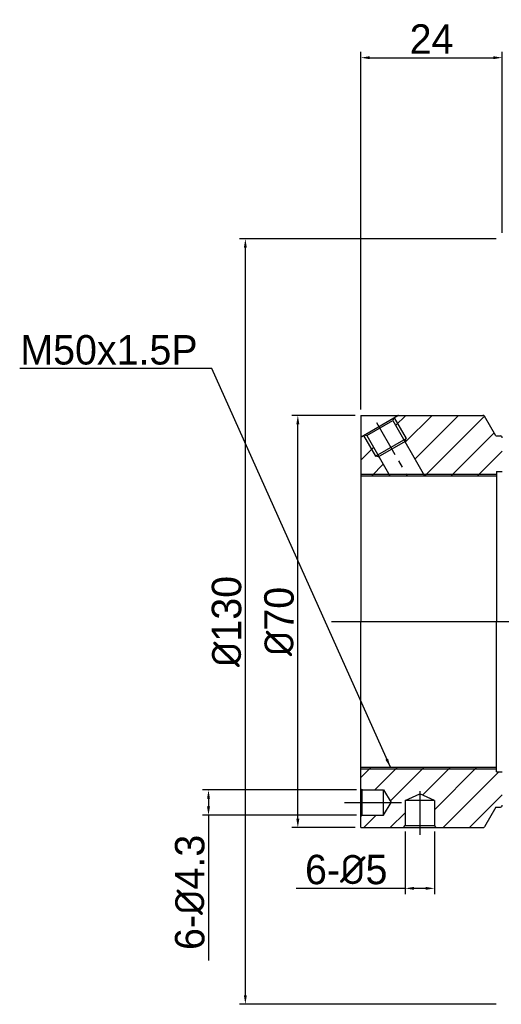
# Model space of a CAD drawing. Header units: millimetres. Extents: x 6539 to 7251, y 51 to 555.
# Tile 3 of 6: x 6902 to 6984, y 230 to 398. Entities that reach past the tile are written whole.
import ezdxf

# ---------------------------------------------------------------- set-up
doc = ezdxf.new("R2010")
doc.units = ezdxf.units.MM
doc.header["$LTSCALE"] = 5
doc.linetypes.add('CENTER', pattern=[2, 1.25, -0.25, 0.25, -0.25])
doc.linetypes.add('CENTER2', pattern=[28.575, 19.05, -3.175, 3.175, -3.175])
for name, color, linetype in [('center', 1, 'CENTER'), ('가는실선', 1, 'Continuous'), ('외형선', 3, 'Continuous'), ('중심선', 1, 'CENTER2')]:
    doc.layers.add(name, color=color, linetype=linetype)
doc.styles.add('H', font='txt')
doc.dimstyles.new('1', dxfattribs={"dimtxt": 5, "dimasz": 1.5, "dimexe": 1, "dimexo": 1, "dimgap": 0.6, "dimtad": 1, "dimdec": 3, "dimdsep": 46, "dimtxsty": 'H', "dimcen": 2.5, "dimclrd": 1, "dimclre": 1, "dimclrt": 3, "dimazin": 2, "dimtfac": 1, "dimtdec": 3, "dimtmove": 0, "dimatfit": 3, "dimfxl": 1, "dimtzin": 0, "dimarcsym": 0})

# ---------------------------------------------------------------- blocks, each defined once
blk = doc.blocks.new('*D896')
at = {"layer": 'Defpoints', "color": 0}
for p in [(6984.05, 391.17), (6984.05, 360.43), (6960.05, 330.43)]:
    blk.add_point(p, dxfattribs=at)
at = {"layer": '외형선', "color": 1, "lineweight": -2}
for p, q in [((6960.05, 331.43), (6960.05, 392.17)), ((6984.05, 361.43), (6984.05, 392.17)), ((6961.55, 391.17), (6982.55, 391.17))]:
    blk.add_line(p, q, dxfattribs=at)
at = {"layer": '외형선', "color": 1}
for points in [[(6961.55, 391.42), (6961.55, 390.92), (6960.05, 391.17)], [(6982.55, 390.92), (6982.55, 391.42), (6984.05, 391.17)]]:
    blk.add_solid(points, dxfattribs=at)
at = {"layer": '외형선', "color": 3, "insert": (6972.05, 394.34), "char_height": 5, "attachment_point": 5, "style": 'H'}
blk.add_mtext('24', dxfattribs=at)
blk = doc.blocks.new('*D901')
at = {"layer": 'Defpoints', "color": 0}
for p in [(6940.43, 360.43), (6984.05, 360.43), (6984.05, 230.43)]:
    blk.add_point(p, dxfattribs=at)
at = {"layer": '외형선', "color": 1, "lineweight": -2}
for p, q in [((6983.05, 360.43), (6939.43, 360.43)), ((6940.43, 231.93), (6940.43, 358.93)), ((6983.05, 230.43), (6939.43, 230.43))]:
    blk.add_line(p, q, dxfattribs=at)
at = {"layer": '외형선', "color": 1}
for points in [[(6940.68, 358.93), (6940.18, 358.93), (6940.43, 360.43)], [(6940.18, 231.93), (6940.68, 231.93), (6940.43, 230.43)]]:
    blk.add_solid(points, dxfattribs=at)
at = {"layer": '외형선', "color": 3, "insert": (6937.26, 295.43), "char_height": 5, "attachment_point": 5, "rotation": 90, "style": 'H'}
blk.add_mtext('{\\fISOCPEUR|b0|i0|c0|p22;%%c}130', dxfattribs=at)
blk = doc.blocks.new('*D903')
at = {"layer": 'Defpoints', "color": 0}
for p in [(6967.55, 260.77), (6972.55, 260.77), (6967.55, 250.12)]:
    blk.add_point(p, dxfattribs=at)
at = {"layer": '외형선', "color": 1, "lineweight": -2}
for p, q in [((6967.55, 259.77), (6967.55, 249.12)), ((6972.55, 259.77), (6972.55, 249.12)), ((6967.55, 250.12), (6949.07, 250.12)), ((6971.05, 250.12), (6969.05, 250.12))]:
    blk.add_line(p, q, dxfattribs=at)
at = {"layer": '외형선', "color": 1}
for points in [[(6969.05, 250.37), (6969.05, 249.87), (6967.55, 250.12)], [(6971.05, 249.87), (6971.05, 250.37), (6972.55, 250.12)]]:
    blk.add_solid(points, dxfattribs=at)
at = {"layer": '외형선', "color": 3, "insert": (6957.56, 253.29), "char_height": 5, "attachment_point": 5, "style": 'H'}
blk.add_mtext('6-{\\fISOCPEUR|b0|i0|c0|p22;%%C}5', dxfattribs=at)
blk = doc.blocks.new('*D904')
at = {"layer": 'Defpoints', "color": 0}
for p in [(6960.29, 266.83), (6934.17, 262.53), (6960.29, 262.53)]:
    blk.add_point(p, dxfattribs=at)
at = {"layer": '외형선', "color": 1, "lineweight": -2}
for p, q in [((6959.29, 266.83), (6933.17, 266.83)), ((6934.17, 265.33), (6934.17, 264.03)), ((6959.29, 262.53), (6933.17, 262.53)), ((6934.17, 262.53), (6934.17, 237.85))]:
    blk.add_line(p, q, dxfattribs=at)
at = {"layer": '외형선', "color": 1}
for points in [[(6934.42, 265.33), (6933.92, 265.33), (6934.17, 266.83)], [(6933.92, 264.03), (6934.42, 264.03), (6934.17, 262.53)]]:
    blk.add_solid(points, dxfattribs=at)
at = {"layer": '외형선', "color": 3, "insert": (6931.01, 249.44), "char_height": 5, "attachment_point": 5, "rotation": 90, "style": 'H'}
blk.add_mtext('6-{\\fISOCPEUR|b0|i0|c0|p22;%%C}4.3', dxfattribs=at)
blk = doc.blocks.new('*D905')
at = {"layer": 'Defpoints', "color": 0}
for p in [(6949.34, 330.43), (6960.05, 330.43), (6960.05, 260.43)]:
    blk.add_point(p, dxfattribs=at)
at = {"layer": '외형선', "color": 1, "lineweight": -2}
for p, q in [((6959.05, 330.43), (6948.34, 330.43)), ((6949.34, 261.93), (6949.34, 328.93)), ((6959.05, 260.43), (6948.34, 260.43))]:
    blk.add_line(p, q, dxfattribs=at)
at = {"layer": '외형선', "color": 1}
for points in [[(6949.59, 328.93), (6949.09, 328.93), (6949.34, 330.43)], [(6949.09, 261.93), (6949.59, 261.93), (6949.34, 260.43)]]:
    blk.add_solid(points, dxfattribs=at)
at = {"layer": '외형선', "color": 3, "insert": (6946.17, 295.43), "char_height": 5, "attachment_point": 5, "rotation": 90, "style": 'H'}
blk.add_mtext('{\\fISOCPEUR|b0|i0|c0|p22;%%C}70', dxfattribs=at)

msp = doc.modelspace()

# ---------------------------------------------------------------- hatches: boundary and pattern name
at = {"layer": '가는실선', "transparency": 33554687}
h = msp.add_hatch(dxfattribs=at)
h.set_pattern_fill('ANSI31', color=256, style=0)
h.set_pattern_definition([(45, (-544.037, 2162.6896), (-2.245064, 2.245064), [])])
h.paths.add_polyline_path([(6966.4542, 330.433, 0.1316525), (6966.2967, 330.3908), (6965.6943, 330.043), (6967.7418, 326.4967), (6967.6265, 326.0664), (6967.5096, 325.9989), (6970.723, 320.433), (6983.0542, 320.433), (6983.0542, 320.933), (6984.0542, 320.933), (6984.0542, 326.618, 0.41421356), (6983.7392, 326.933), (6983.0542, 326.933), (6982.976, 326.933), (6981.0419, 330.283, 0.26794919), (6980.7821, 330.433)])
h.paths.add_polyline_path([(6964.834, 320.433), (6963.0928, 323.4489), (6962.9759, 323.3814), (6962.5456, 323.4967), (6961.2689, 325.708), (6960.0542, 325.708), (6960.0542, 320.433)])
h.paths.add_polyline_path([(6972.8322, 260.433), (6980.7821, 260.433, 0.26794919), (6981.0419, 260.583), (6982.976, 263.933), (6983.0542, 263.933), (6983.7392, 263.933, 0.41421356), (6984.0542, 264.248), (6984.0542, 269.933), (6983.0542, 269.933), (6983.0542, 270.433), (6960.0542, 270.433), (6960.0542, 267.0229), (6960.2868, 266.833), (6963.9116, 266.833), (6965.199, 264.683), (6963.9116, 262.533), (6960.2868, 262.533), (6960.0542, 262.3432), (6960.0542, 260.433), (6966.4542, 260.433), (6967.2762, 260.433), (6967.5542, 260.7695), (6967.5542, 265.0443), (6970.0542, 266.1752), (6972.5542, 265.0443), (6972.5542, 260.7695)])
h.paths.add_polyline_path([(6965.5774, 329.9755), (6965.4621, 329.5452), (6967.3521, 326.2717), (6967.7418, 326.4967), (6965.6943, 330.043)])
h.paths.add_polyline_path([(6967.5096, 325.9989), (6967.6265, 326.0664), (6967.7418, 326.4967), (6967.3521, 326.2717)])
h.paths.add_polyline_path([(6962.5456, 323.4967), (6962.9353, 323.7217), (6961.7885, 325.708), (6961.2689, 325.708)])
h.paths.add_polyline_path([(6962.9759, 323.3814), (6963.0928, 323.4489), (6962.9353, 323.7217), (6962.5456, 323.4967)])
h.paths.add_polyline_path([(6961.2689, 325.708), (6960.4981, 327.043), (6960.2042, 326.8733, 0.26794919), (6960.0542, 326.6135), (6960.0542, 325.708)])
h.paths.add_polyline_path([(6961.7885, 325.708), (6961.0453, 326.9952), (6960.615, 327.1105), (6960.4981, 327.043), (6961.2689, 325.708)])
h.paths.add_polyline_path([(6964.9784, 320.183), (6964.834, 320.433), (6960.0542, 320.433), (6960.0542, 320.183)])
h.paths.add_polyline_path([(6983.0542, 320.183), (6983.0542, 320.433), (6970.723, 320.433), (6970.8673, 320.183)])
h.paths.add_polyline_path([(6960.0542, 270.683), (6960.0542, 270.433), (6983.0542, 270.433), (6983.0542, 270.683)])

# ---------------------------------------------------------------- linework, layer by layer
at = {"color": 1, "linetype": 'CENTER'}
msp.add_line((6962.7072, 329.2168), (6967.9318, 320.1676), dxfattribs=at)
msp.add_line((6962.7072, 329.2168), (6967.9318, 320.1676), dxfattribs=at)
at = {"layer": 'center', "ltscale": 4}
for p, q in [((6970.0542, 266.5971), (6970.0542, 259.2189)), ((6957.2818, 264.683), (6966.9202, 264.683))]:
    msp.add_line(p, q, dxfattribs=at)
at = {"layer": '가는실선', "color": 1}
for p, q in [((6965.6943, 330.043), (6967.7418, 326.4967)), ((6960.4981, 327.043), (6962.5456, 323.4967))]:
    msp.add_line(p, q, dxfattribs=at)
at = {"layer": '가는실선'}
for p, q in [((6960.0542, 320.433), (6983.0542, 320.433)), ((6960.0542, 270.433), (6983.0542, 270.433))]:
    msp.add_line(p, q, dxfattribs=at)
at = {"layer": '외형선'}
for p, q in [((6960.0542, 330.433), (6980.7821, 330.433)), ((6960.0542, 330.433), (6960.0542, 295.433)), ((6960.2042, 326.8733), (6966.2967, 330.3908)), ((6961.0453, 326.9952), (6965.4621, 329.5452)), ((6965.5774, 329.9755), (6965.4621, 329.5452)), ((6965.4621, 329.5452), (6970.8673, 320.183)), ((6982.976, 326.933), (6981.0419, 330.283)), ((6960.615, 327.1105), (6961.0453, 326.9952)), ((6961.0453, 326.9952), (6964.9784, 320.183)), ((6962.5456, 323.4967), (6967.7418, 326.4967)), ((6962.9759, 323.3814), (6967.6265, 326.0664)), ((6967.6265, 326.0664), (6967.7418, 326.4967)), ((6982.976, 326.933), (6983.7392, 326.933)), ((6983.0542, 326.933), (6983.7392, 326.933)), ((6962.9759, 323.3814), (6962.5456, 323.4967)), ((6960.0542, 320.183), (6983.0542, 320.183)), ((6983.0542, 320.933), (6984.0542, 320.933)), ((6983.0542, 320.933), (6983.0542, 295.433)), ((6960.0542, 260.433), (6960.0542, 295.433)), ((6983.0542, 269.933), (6983.0542, 295.433)), ((6960.0542, 270.683), (6983.0542, 270.683)), ((6983.0542, 269.933), (6984.0542, 269.933)), ((6960.0542, 267.0229), (6960.2868, 266.833)), ((6960.2868, 266.833), (6963.9116, 266.833)), ((6960.2868, 262.533), (6960.2868, 266.833)), ((6963.9102, 266.8354), (6965.199, 264.683)), ((6963.9116, 262.533), (6963.9116, 266.833)), ((6967.5542, 265.0443), (6970.0542, 266.1752)), ((6972.5542, 265.0443), (6970.0542, 266.1752)), ((6963.9116, 262.533), (6965.199, 264.683)), ((6967.5542, 265.0443), (6967.5542, 260.7695)), ((6972.5542, 265.0443), (6967.5542, 265.0443)), ((6972.5542, 265.0443), (6972.5542, 260.7695)), ((6960.0542, 262.3432), (6960.2868, 262.533)), ((6960.2868, 262.533), (6963.9116, 262.533)), ((6982.976, 263.933), (6981.0419, 260.583)), ((6982.976, 263.933), (6983.7392, 263.933)), ((6983.0542, 263.933), (6983.7392, 263.933)), ((6960.0542, 260.433), (6980.7821, 260.433)), ((6967.2762, 260.433), (6967.5542, 260.7695)), ((6967.5542, 260.7695), (6972.5542, 260.7695)), ((6972.8322, 260.433), (6972.5542, 260.7695))]:
    msp.add_line(p, q, dxfattribs=at)
for centre, radius, start, end in [((6966.4542, 330.118), 0.315, 90, 120), ((6980.7821, 330.133), 0.3, 30, 90), ((6960.3542, 326.6135), 0.3, 120, 180), ((6983.7392, 326.618), 0.315, 0, 90), ((6983.7392, 264.248), 0.315, 270, 0), ((6966.4542, 260.748), 0.315, 240, 270), ((6966.4542, 260.748), 0.315, 240, 270), ((6980.7821, 260.733), 0.3, 270, 330)]:
    msp.add_arc(centre, radius, start, end, dxfattribs=at)
for p in [(6960.2868, 266.833), (6960.2868, 262.533), (6967.5542, 260.7695), (6972.5542, 260.7695)]:
    msp.add_point(p, dxfattribs=at)
at = {"layer": '중심선'}
msp.add_line((6955.0542, 295.433), (7104.0542, 295.433), dxfattribs=at)

# ---------------------------------------------------------------- texts
at = {"layer": '외형선', "color": 3, "insert": (6932.3182, 338.9987), "char_height": 5, "attachment_point": 9, "style": 'H'}
msp.add_mtext('M50x1.5P', dxfattribs=at)

# ---------------------------------------------------------------- dimensions: what is measured, and where the dimension line sits
at = {"layer": '외형선'}
dim = msp.add_linear_dim(base=(6984.0542, 391.1749), p1=(6960.0542, 330.433), p2=(6984.0542, 360.433), dimstyle='1', dxfattribs=at)
dim.commit()
dim.dimension.update_dxf_attribs({"geometry": '*D896', "text_midpoint": (6972.0542, 394.3414)})
dim = msp.add_linear_dim(base=(6940.4321, 360.433), p1=(6984.0542, 230.433), p2=(6984.0542, 360.433), angle=90, text='{\\fISOCPEUR|b0|i0|c0|p22;%%c}<>', dimstyle='1', override={"dimtxsty": 'H'}, dxfattribs=at)
dim.commit()
dim.dimension.update_dxf_attribs({"geometry": '*D901', "text_midpoint": (6940.4321, 295.433), "dimtype": 160})
for base, p1, p2, text, picture, middle in [((6949.3394, 330.433), (6960.0542, 260.433), (6960.0542, 330.433), '{\\fISOCPEUR|b0|i0|c0|p22;%%C}<>', '*D905', (6946.1728, 295.433)), ((6934.1737, 262.533), (6960.2868, 266.833), (6960.2868, 262.533), '6-{\\fISOCPEUR|b0|i0|c0|p22;%%C}<>', '*D904', (6931.0071, 249.4394))]:
    dim = msp.add_linear_dim(base=base, p1=p1, p2=p2, angle=90, text=text, dimstyle='1', override={"dimtxsty": 'H'}, dxfattribs=at)
    dim.commit()
    dim.dimension.update_dxf_attribs({"geometry": picture, "text_midpoint": middle})
dim = msp.add_linear_dim(base=(6967.5542, 250.1235), p1=(6972.5542, 260.7695), p2=(6967.5542, 260.7695), text='6-{\\fISOCPEUR|b0|i0|c0|p22;%%C}<>', dimstyle='1', override={"dimtxsty": 'H'}, dxfattribs=at)
dim.commit()
dim.dimension.update_dxf_attribs({"geometry": '*D903', "text_midpoint": (6957.5598, 253.2867)})

# ---------------------------------------------------------------- leaders
at = {"layer": '외형선', "annotation_type": 0, "has_hookline": 1, "hookline_direction": 1, "text_width": 30.213}
msp.add_leader([(6965.0545, 270.683), (6934.7426, 338.3987), (6932.9182, 338.3987)], dimstyle='1', dxfattribs=at)

doc.saveas('drawing.dxf')
